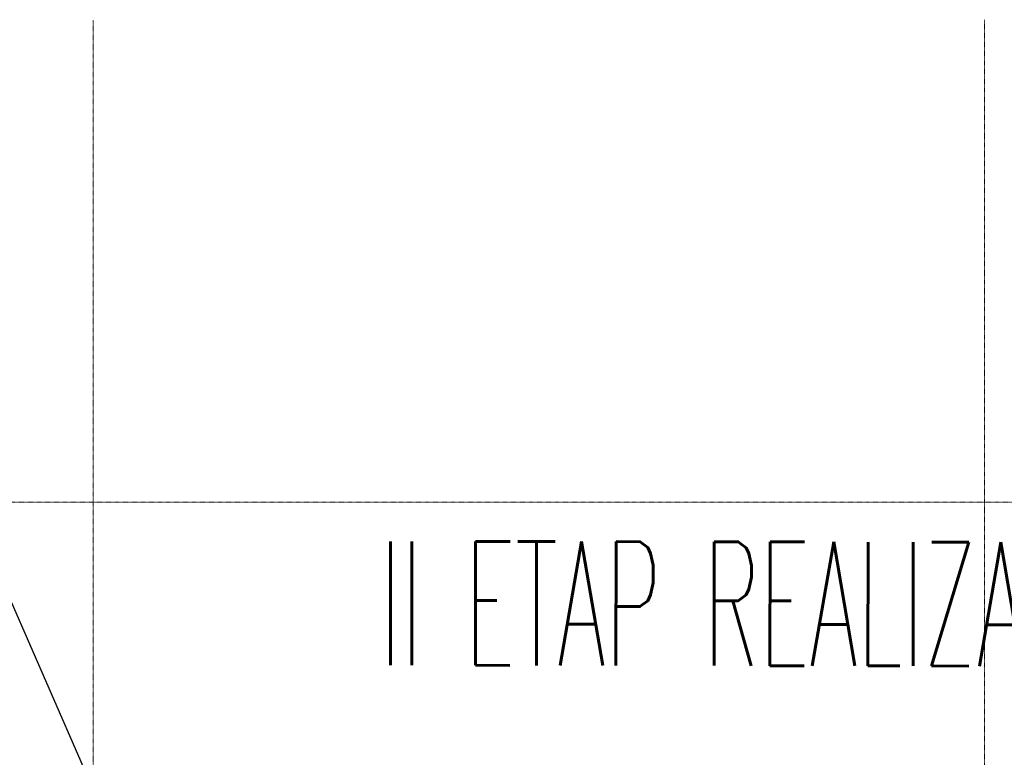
# Model space of a CAD drawing. Header units: millimetres. Extents: x -8838 to 31257, y -6224 to 3754.
# Tile 21 of 185: x -2612 to -1817, y -3681 to -3085. Entities that reach past the tile are written whole.
import ezdxf

# ---------------------------------------------------------------- set-up
doc = ezdxf.new("R2010")
doc.units = ezdxf.units.MM
doc.header["$LTSCALE"] = 10
doc.header["$MEASUREMENT"] = 0
doc.linetypes.add('rzut 2 pietra$0$ArchiTECH.PC 5. Line Type', pattern=[0.0053, 0.003, -0.001, 0.0003, -0.001])
for name, color, linetype, lineweight in [('_Etap_3_opis', 7, 'CONTINUOUS', 30), ('_Etapy_opis', 7, 'CONTINUOUS', 18), ('IS_ARCH', 254, 'CONTINUOUS', 18)]:
    doc.layers.add(name, color=color, linetype=linetype, lineweight=lineweight)
doc.styles.add('romans1', font='simplex.shx', dxfattribs={"width": 0.8})

msp = doc.modelspace()

# ---------------------------------------------------------------- linework, layer by layer
at = {"layer": '_Etap_3_opis'}
msp.add_line((-2724.6, -3313.8), (-2388.25, -4082.49), dxfattribs=at)
at = {"layer": 'IS_ARCH', "linetype": 'rzut 2 pietra$0$ArchiTECH.PC 5. Line Type'}
for p, q in [((-1832.53, -3085.42), (-1832.84, -6169.57)), ((-2552.53, -3085.97), (-2552.84, -6170.13)), ((6151.81, -3474.83), (-3581.18, -3474.83))]:
    msp.add_line(p, q, dxfattribs=at)

# ---------------------------------------------------------------- texts
at = {"layer": '_Etapy_opis', "color": 3, "style": 'romans1', "width": 0.5}
msp.add_text('II ETAP REALIZACJI', height=100, rotation=359.91893, dxfattribs=at).set_placement((-2321.03, -3606.52))

doc.saveas('drawing.dxf')
